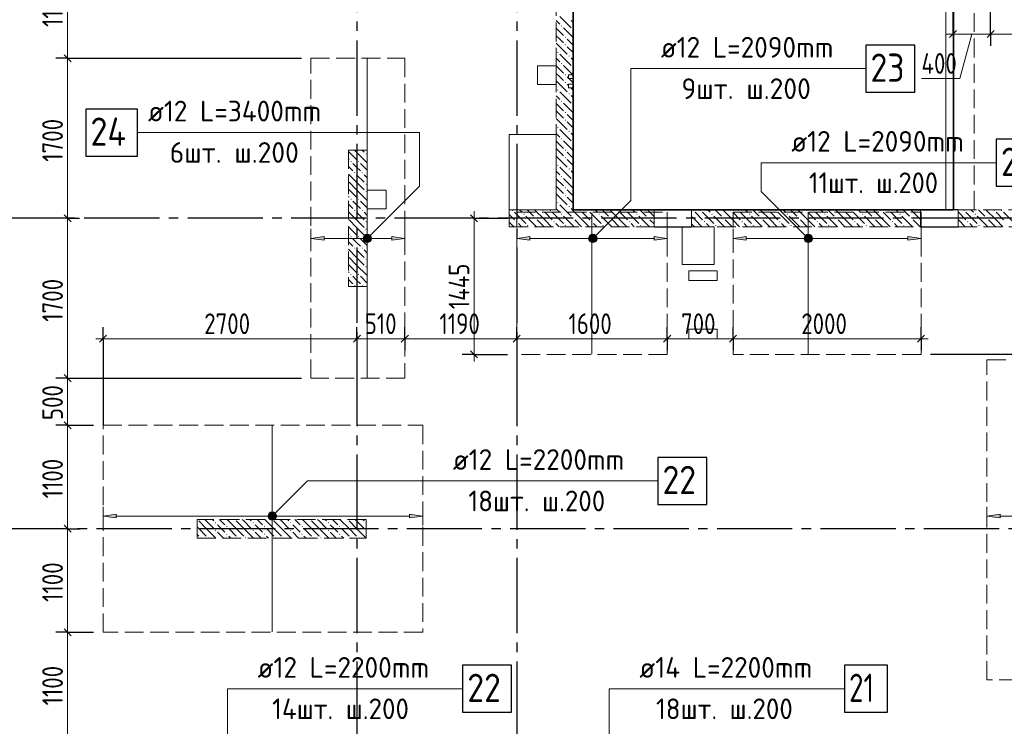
# Model space of a CAD drawing. Header units: millimetres. Extents: x 0 to 43617, y 0 to 59400.
# Tile 23 of 30: x 11037 to 21509, y 36931 to 44440. Entities that reach past the tile are written whole.
import ezdxf

# ---------------------------------------------------------------- set-up
doc = ezdxf.new("R2010")
doc.units = ezdxf.units.MM
doc.linetypes.add('______2', pattern=[270, 200, -70])
doc.linetypes.add('______5', pattern=[1100, 800, -100, 100, -100])
for name, color, linetype, lineweight in [('Standard', 7, 'Continuous', 25), ('ДОП Верх по Х', 7, 'Continuous', 25), ('ЖБ Балка Вышележаща', 7, 'Continuous', 25), ('ЖБ Пилон', 180, 'Continuous', 25), ('Макрос окна_ макрос двери', 7, 'Continuous', 18), ('Оси', 40, '______5', 18), ('Позиционная метка номер позиции', 7, 'Continuous', 13), ('Примечания', 7, 'Continuous', 25), ('Размерная выноска', 7, 'Continuous', 13)]:
    doc.layers.add(name, color=color, linetype=linetype, lineweight=lineweight)
for name, color, linetype, lineweight, true_color in [('ЖБ Балка Нижележащая', 7, '______2', 25, 0x8c8cff), ('ЖБ Перекрытие верхний уровень', 7, 'Continuous', 25, 0xe0e0ff), ('ЖБ Стена верхний уровень', 7, 'Continuous', 25, 0x006e00)]:
    doc.layers.add(name, color=color, linetype=linetype, lineweight=lineweight, true_color=true_color)
doc.styles.add('GOST 2.304-81', font='txt')
doc.styles.add('ISOCPEUR', font='txt')

msp = doc.modelspace()

# ---------------------------------------------------------------- hatches: boundary and pattern name
at = {"layer": 'ДОП Верх по Х', "linetype": 'Continuous', "lineweight": 13, "transparency": 33554687}
for points in [[(14274, 42096), (14134, 42116), (14274, 42136)], [(16464, 42096), (16324, 42116), (16464, 42136)], [(18764, 42096), (18624, 42116), (18764, 42136)], [(12064, 39145), (11924, 39165), (12064, 39185)], [(21464, 39145), (21324, 39165), (21464, 39185)]]:
    msp.add_hatch(color=7, dxfattribs=at).paths.add_polyline_path(points, flags=16)
for points in [[(14702, 42097), (14702, 42134), (14696, 42116)], [(14702, 42134), (14715, 42083), (14715, 42148)], [(14702, 42134), (14702, 42097), (14715, 42083)], [(14715, 42148), (14734, 42078), (14734, 42153)], [(14715, 42148), (14715, 42083), (14734, 42078)], [(14734, 42153), (14734, 42078), (14753, 42083)], [(14734, 42153), (14753, 42083), (14753, 42148)], [(14753, 42148), (14753, 42083), (14766, 42097)], [(14753, 42148), (14766, 42097), (14766, 42134)], [(14766, 42134), (14766, 42097), (14771, 42116)], [(14994, 42096), (15134, 42116), (14994, 42136)], [(17092, 42097), (17092, 42134), (17086, 42116)], [(17092, 42134), (17105, 42083), (17105, 42148)], [(17092, 42134), (17092, 42097), (17105, 42083)], [(17105, 42148), (17124, 42078), (17124, 42153)], [(17105, 42148), (17105, 42083), (17124, 42078)], [(17124, 42153), (17124, 42078), (17143, 42083)], [(17124, 42153), (17143, 42083), (17143, 42148)], [(17143, 42148), (17143, 42083), (17156, 42097)], [(17143, 42148), (17156, 42097), (17156, 42134)], [(17156, 42134), (17156, 42097), (17161, 42116)], [(17784, 42096), (17924, 42116), (17784, 42136)], [(19392, 42097), (19392, 42134), (19386, 42116)], [(19392, 42134), (19405, 42083), (19405, 42148)], [(19392, 42134), (19392, 42097), (19405, 42083)], [(19405, 42148), (19424, 42078), (19424, 42153)], [(19405, 42148), (19405, 42083), (19424, 42078)], [(19424, 42153), (19424, 42078), (19443, 42083)], [(19424, 42153), (19443, 42083), (19443, 42148)], [(19443, 42148), (19443, 42083), (19456, 42097)], [(19443, 42148), (19456, 42097), (19456, 42134)], [(19456, 42134), (19456, 42097), (19461, 42116)], [(20484, 42096), (20624, 42116), (20484, 42136)], [(13692, 39146), (13692, 39183), (13686, 39165)], [(13692, 39183), (13705, 39132), (13705, 39197)], [(13692, 39183), (13692, 39146), (13705, 39132)], [(13705, 39197), (13724, 39127), (13724, 39202)], [(13705, 39197), (13705, 39132), (13724, 39127)], [(13724, 39202), (13724, 39127), (13743, 39132)], [(13724, 39202), (13743, 39132), (13743, 39197)], [(13743, 39197), (13743, 39132), (13756, 39146)], [(13743, 39197), (13756, 39146), (13756, 39183)], [(13756, 39183), (13756, 39146), (13761, 39165)], [(15184, 39145), (15324, 39165), (15184, 39185)]]:
    msp.add_hatch(color=7, dxfattribs=at).paths.add_polyline_path(points)
at = {"layer": 'ЖБ Пилон', "linetype": 'Continuous', "lineweight": 18, "transparency": 33554687}
for points in [[(14554, 42933), (14561, 42940), (14567, 42933), (14561, 42927)], [(14634, 42933), (14641, 42940), (14647, 42933), (14641, 42927)], [(14714, 43013), (14721, 43020), (14727, 43013), (14721, 43007)], [(14594, 42813), (14601, 42820), (14607, 42813), (14601, 42807)], [(14674, 42813), (14681, 42820), (14687, 42813), (14681, 42807)], [(14714, 42693), (14721, 42700), (14727, 42693), (14721, 42687)], [(14554, 42533), (14561, 42540), (14567, 42533), (14561, 42527)], [(14634, 42533), (14641, 42540), (14647, 42533), (14641, 42527)], [(14714, 42613), (14721, 42620), (14727, 42613), (14721, 42607)], [(14594, 42413), (14601, 42420), (14607, 42413), (14601, 42407)], [(14674, 42413), (14681, 42420), (14687, 42413), (14681, 42407)], [(14714, 42293), (14721, 42300), (14727, 42293), (14721, 42287)], [(14714, 42213), (14721, 42220), (14727, 42213), (14721, 42207)], [(14554, 42133), (14561, 42140), (14567, 42133), (14561, 42127)], [(14634, 42133), (14641, 42140), (14647, 42133), (14641, 42127)], [(14594, 42013), (14601, 42020), (14607, 42013), (14601, 42007)], [(14674, 42013), (14681, 42020), (14687, 42013), (14681, 42007)], [(14714, 41893), (14721, 41900), (14727, 41893), (14721, 41887)], [(14714, 41813), (14721, 41820), (14727, 41813), (14721, 41807)], [(14554, 41733), (14561, 41740), (14567, 41733), (14561, 41727)], [(14634, 41733), (14641, 41740), (14647, 41733), (14641, 41727)], [(14594, 41613), (14601, 41620), (14607, 41613), (14601, 41607)], [(14674, 41613), (14681, 41620), (14687, 41613), (14681, 41607)], [(12924, 39130), (12924, 39130), (12924, 39130)], [(13114, 39093), (13121, 39100), (13127, 39093), (13121, 39087)], [(13324, 39130), (13321, 39127), (13318, 39130)], [(13514, 39093), (13521, 39100), (13527, 39093), (13521, 39087)], [(13724, 39130), (13721, 39127), (13718, 39130)], [(13914, 39093), (13921, 39100), (13927, 39093), (13921, 39087)], [(14124, 39130), (14121, 39127), (14118, 39130)], [(14314, 39093), (14321, 39100), (14327, 39093), (14321, 39087)], [(14524, 39130), (14521, 39127), (14518, 39130)], [(14714, 39093), (14721, 39100), (14724, 39097), (14724, 39090), (14721, 39087)], [(13114, 39013), (13121, 39020), (13127, 39013), (13121, 39007)], [(13234, 39053), (13241, 39060), (13247, 39053), (13241, 39047)], [(13234, 38973), (13241, 38980), (13247, 38973), (13241, 38967)], [(13514, 39013), (13521, 39020), (13527, 39013), (13521, 39007)], [(13634, 39053), (13641, 39060), (13647, 39053), (13641, 39047)], [(13634, 38973), (13641, 38980), (13647, 38973), (13641, 38967)], [(13914, 39013), (13921, 39020), (13927, 39013), (13921, 39007)], [(14034, 39053), (14041, 39060), (14047, 39053), (14041, 39047)], [(14034, 38973), (14041, 38980), (14047, 38973), (14041, 38967)], [(14314, 39013), (14321, 39020), (14327, 39013), (14321, 39007)], [(14434, 39053), (14441, 39060), (14447, 39053), (14441, 39047)], [(14434, 38973), (14441, 38980), (14447, 38973), (14441, 38967)], [(14714, 39013), (14721, 39020), (14724, 39017), (14724, 39010), (14721, 39007)], [(12954, 38933), (12961, 38940), (12967, 38933), (12964, 38930), (12958, 38930)], [(13034, 38933), (13041, 38940), (13047, 38933), (13044, 38930), (13038, 38930)], [(13354, 38933), (13361, 38940), (13367, 38933), (13364, 38930), (13358, 38930)], [(13434, 38933), (13441, 38940), (13447, 38933), (13444, 38930), (13438, 38930)], [(13754, 38933), (13761, 38940), (13767, 38933), (13764, 38930), (13758, 38930)], [(13834, 38933), (13841, 38940), (13847, 38933), (13844, 38930), (13838, 38930)], [(14154, 38933), (14161, 38940), (14167, 38933), (14164, 38930), (14158, 38930)], [(14234, 38933), (14241, 38940), (14247, 38933), (14244, 38930), (14238, 38930)], [(14554, 38933), (14561, 38940), (14567, 38933), (14564, 38930), (14558, 38930)], [(14634, 38933), (14641, 38940), (14647, 38933), (14644, 38930), (14638, 38930)]]:
    msp.add_hatch(color=7, dxfattribs=at).paths.add_polyline_path(points, flags=16)
at = {"layer": 'ЖБ Стена верхний уровень', "linetype": 'Continuous', "lineweight": 18, "transparency": 33554687}
for points in [[(16794, 44373), (16801, 44380), (16807, 44373), (16801, 44367)], [(16914, 44333), (16921, 44340), (16924, 44337), (16924, 44330), (16921, 44327)], [(16834, 44253), (16841, 44260), (16847, 44253), (16841, 44247)], [(16754, 44093), (16761, 44100), (16767, 44093), (16761, 44087)], [(16834, 44173), (16841, 44180), (16847, 44173), (16841, 44167)], [(16874, 44053), (16881, 44060), (16887, 44053), (16881, 44047)], [(16794, 43973), (16801, 43980), (16807, 43973), (16801, 43967)], [(16914, 43933), (16921, 43940), (16924, 43937), (16924, 43930), (16921, 43927)], [(16834, 43853), (16841, 43860), (16847, 43853), (16841, 43847)], [(16834, 43773), (16841, 43780), (16847, 43773), (16841, 43767)], [(16754, 43693), (16761, 43700), (16767, 43693), (16761, 43687)], [(16794, 43573), (16801, 43580), (16807, 43573), (16801, 43567)], [(16874, 43653), (16881, 43660), (16887, 43653), (16881, 43647)], [(16834, 43453), (16841, 43460), (16847, 43453), (16841, 43447)], [(16914, 43533), (16921, 43540), (16924, 43537), (16924, 43530), (16921, 43527)], [(16834, 43373), (16841, 43380), (16847, 43373), (16841, 43367)], [(16754, 43293), (16761, 43300), (16767, 43293), (16761, 43287)], [(16874, 43253), (16881, 43260), (16887, 43253), (16881, 43247)], [(16794, 43173), (16801, 43180), (16807, 43173), (16801, 43167)], [(16834, 43053), (16841, 43060), (16847, 43053), (16841, 43047)], [(16914, 43133), (16921, 43140), (16924, 43137), (16924, 43130), (16921, 43127)], [(16834, 42973), (16841, 42980), (16847, 42973), (16841, 42967)], [(16754, 42893), (16761, 42900), (16767, 42893), (16761, 42887)], [(16874, 42853), (16881, 42860), (16887, 42853), (16881, 42847)], [(16794, 42773), (16801, 42780), (16807, 42773), (16801, 42767)], [(16914, 42733), (16921, 42740), (16924, 42737), (16924, 42730), (16921, 42727)], [(16834, 42653), (16841, 42660), (16847, 42653), (16841, 42647)], [(16834, 42573), (16841, 42580), (16847, 42573), (16841, 42567)], [(16274, 42413), (16281, 42420), (16287, 42413), (16281, 42407)], [(16594, 42413), (16601, 42420), (16607, 42413), (16601, 42407)], [(16674, 42413), (16681, 42420), (16687, 42413), (16681, 42407)], [(16754, 42493), (16761, 42500), (16767, 42493), (16761, 42487)], [(16874, 42453), (16881, 42460), (16887, 42453), (16881, 42447)], [(16994, 42413), (17001, 42420), (17007, 42413), (17001, 42407)], [(17074, 42413), (17081, 42420), (17087, 42413), (17081, 42407)], [(17394, 42413), (17401, 42420), (17407, 42413), (17401, 42407)], [(17474, 42413), (17481, 42420), (17487, 42413), (17481, 42407)], [(18194, 42413), (18201, 42420), (18207, 42413), (18201, 42407)], [(18274, 42413), (18281, 42420), (18287, 42413), (18281, 42407)], [(18594, 42413), (18601, 42420), (18607, 42413), (18601, 42407)], [(18674, 42413), (18681, 42420), (18687, 42413), (18681, 42407)], [(18994, 42413), (19001, 42420), (19007, 42413), (19001, 42407)], [(19074, 42413), (19081, 42420), (19087, 42413), (19081, 42407)], [(19394, 42413), (19401, 42420), (19407, 42413), (19401, 42407)], [(19474, 42413), (19481, 42420), (19487, 42413), (19481, 42407)], [(19794, 42413), (19801, 42420), (19807, 42413), (19801, 42407)], [(19874, 42413), (19881, 42420), (19887, 42413), (19881, 42407)], [(20194, 42413), (20201, 42420), (20207, 42413), (20201, 42407)], [(20274, 42413), (20281, 42420), (20287, 42413), (20281, 42407)], [(20594, 42413), (20601, 42420), (20607, 42413), (20601, 42407)], [(21074, 42413), (21081, 42420), (21087, 42413), (21081, 42407)], [(21394, 42413), (21401, 42420), (21407, 42413), (21401, 42407)], [(21474, 42413), (21481, 42420), (21487, 42413), (21481, 42407)], [(16394, 42373), (16401, 42380), (16407, 42373), (16401, 42367)], [(16514, 42333), (16521, 42340), (16527, 42333), (16521, 42327)], [(16794, 42373), (16801, 42380), (16807, 42373), (16801, 42367)], [(16914, 42333), (16921, 42340), (16927, 42333), (16921, 42327)], [(17194, 42373), (17201, 42380), (17207, 42373), (17201, 42367)], [(17314, 42333), (17321, 42340), (17327, 42333), (17321, 42327)], [(17594, 42373), (17601, 42380), (17607, 42373), (17601, 42367)], [(17714, 42333), (17721, 42340), (17727, 42333), (17721, 42327)], [(18394, 42373), (18401, 42380), (18407, 42373), (18401, 42367)], [(18514, 42333), (18521, 42340), (18527, 42333), (18521, 42327)], [(18794, 42373), (18801, 42380), (18807, 42373), (18801, 42367)], [(18914, 42333), (18921, 42340), (18927, 42333), (18921, 42327)], [(19194, 42373), (19201, 42380), (19207, 42373), (19201, 42367)], [(19314, 42333), (19321, 42340), (19327, 42333), (19321, 42327)], [(19594, 42373), (19601, 42380), (19607, 42373), (19601, 42367)], [(19714, 42333), (19721, 42340), (19727, 42333), (19721, 42327)], [(19994, 42373), (20001, 42380), (20007, 42373), (20001, 42367)], [(20114, 42333), (20121, 42340), (20127, 42333), (20121, 42327)], [(20394, 42373), (20401, 42380), (20407, 42373), (20401, 42367)], [(20514, 42333), (20521, 42340), (20527, 42333), (20521, 42327)], [(21194, 42373), (21201, 42380), (21207, 42373), (21201, 42367)], [(21314, 42333), (21321, 42340), (21327, 42333), (21321, 42327)], [(16314, 42293), (16321, 42300), (16327, 42293), (16321, 42287)], [(16434, 42253), (16441, 42260), (16447, 42253), (16441, 42247)], [(16714, 42293), (16721, 42300), (16727, 42293), (16721, 42287)], [(16834, 42253), (16841, 42260), (16847, 42253), (16841, 42247)], [(17114, 42293), (17121, 42300), (17127, 42293), (17121, 42287)], [(17234, 42253), (17241, 42260), (17247, 42253), (17241, 42247)], [(17514, 42293), (17521, 42300), (17527, 42293), (17521, 42287)], [(17634, 42253), (17641, 42260), (17647, 42253), (17641, 42247)], [(18314, 42293), (18321, 42300), (18327, 42293), (18321, 42287)], [(18434, 42253), (18441, 42260), (18447, 42253), (18441, 42247)], [(18714, 42293), (18721, 42300), (18727, 42293), (18721, 42287)], [(18834, 42253), (18841, 42260), (18847, 42253), (18841, 42247)], [(19114, 42293), (19121, 42300), (19127, 42293), (19121, 42287)], [(19234, 42253), (19241, 42260), (19247, 42253), (19241, 42247)], [(19514, 42293), (19521, 42300), (19527, 42293), (19521, 42287)], [(19634, 42253), (19641, 42260), (19647, 42253), (19641, 42247)], [(19914, 42293), (19921, 42300), (19927, 42293), (19921, 42287)], [(20034, 42253), (20041, 42260), (20047, 42253), (20041, 42247)], [(20314, 42293), (20321, 42300), (20327, 42293), (20321, 42287)], [(20434, 42253), (20441, 42260), (20447, 42253), (20441, 42247)], [(21114, 42293), (21121, 42300), (21127, 42293), (21121, 42287)], [(21234, 42253), (21241, 42260), (21247, 42253), (21241, 42247)]]:
    msp.add_hatch(color=7, dxfattribs=at).paths.add_polyline_path(points, flags=16)
at = {"layer": 'Позиционная метка номер позиции', "linetype": 'Continuous', "lineweight": 13, "transparency": 33554687}
for points in [[(14691, 42127), (14766, 42084), (14702, 42147)], [(14691, 42104), (14745, 42072), (14691, 42127)], [(14691, 42127), (14745, 42072), (14766, 42084)], [(14723, 42072), (14691, 42104), (14702, 42084)], [(14691, 42104), (14723, 42072), (14745, 42072)], [(14702, 42147), (14777, 42104), (14723, 42159)], [(14702, 42147), (14766, 42084), (14777, 42104)], [(14723, 42159), (14777, 42104), (14777, 42127)], [(14723, 42159), (14777, 42127), (14745, 42159)], [(14745, 42159), (14777, 42127), (14766, 42147)], [(17091, 42127), (17166, 42084), (17102, 42147)], [(17091, 42104), (17145, 42072), (17091, 42127)], [(17091, 42127), (17145, 42072), (17166, 42084)], [(17123, 42072), (17091, 42104), (17102, 42084)], [(17091, 42104), (17123, 42072), (17145, 42072)], [(17102, 42147), (17177, 42104), (17123, 42159)], [(17102, 42147), (17166, 42084), (17177, 42104)], [(17123, 42159), (17177, 42104), (17177, 42127)], [(17123, 42159), (17177, 42127), (17145, 42159)], [(17145, 42159), (17177, 42127), (17166, 42147)], [(19392, 42084), (19435, 42159), (19381, 42104)], [(19381, 42104), (19435, 42159), (19413, 42159)], [(19381, 42104), (19413, 42159), (19381, 42127)], [(19381, 42127), (19413, 42159), (19392, 42147)], [(19392, 42084), (19456, 42147), (19435, 42159)], [(19413, 42072), (19456, 42147), (19392, 42084)], [(19413, 42072), (19467, 42127), (19456, 42147)], [(19435, 42072), (19467, 42127), (19413, 42072)], [(19435, 42072), (19467, 42104), (19467, 42127)], [(19467, 42104), (19435, 42072), (19456, 42084)], [(13681, 39176), (13756, 39133), (13692, 39196)], [(13681, 39153), (13735, 39121), (13681, 39176)], [(13681, 39176), (13735, 39121), (13756, 39133)], [(13692, 39196), (13767, 39153), (13713, 39208)], [(13692, 39196), (13756, 39133), (13767, 39153)], [(13713, 39208), (13767, 39153), (13767, 39176)], [(13713, 39208), (13767, 39176), (13735, 39208)], [(13735, 39208), (13767, 39176), (13756, 39196)], [(13713, 39121), (13681, 39153), (13692, 39133)], [(13681, 39153), (13713, 39121), (13735, 39121)]]:
    msp.add_hatch(color=7, dxfattribs=at).paths.add_polyline_path(points)

# ---------------------------------------------------------------- linework, layer by layer
at = {"layer": 'Standard', "color": 251, "linetype": 'Continuous', "lineweight": -3, "true_color": 0x656565, "transparency": 33554687}
for p, q in [((20964, 44288), (20964, 45680)), ((20964, 44288), (20964, 44413)), ((21364, 44288), (21364, 44413)), ((20964, 44288), (20964, 44163)), ((21364, 44288), (21364, 44163)), ((11547, 44030), (11422, 44030)), ((11547, 44030), (11672, 44030)), ((11547, 42330), (11422, 42330)), ((11547, 42330), (11672, 42330)), ((11547, 42330), (11547, 42330)), ((15870, 42330), (15745, 42330)), ((15870, 42330), (15995, 42330)), ((15870, 42330), (16224, 42330)), ((22306, 42330), (20724, 42330)), ((11924, 41049), (11924, 41174)), ((14624, 41049), (14624, 41174)), ((15134, 41049), (15134, 41174)), ((16324, 41049), (16324, 41174)), ((17924, 41049), (17924, 41174)), ((18624, 41049), (18624, 41174)), ((20624, 41049), (20624, 41174)), ((11924, 41049), (11924, 40924)), ((11924, 41049), (11924, 40130)), ((14624, 41049), (14624, 40924)), ((14624, 41049), (14624, 41049)), ((15134, 41049), (15134, 40924)), ((15134, 41049), (15134, 41049)), ((16324, 41049), (16324, 40924)), ((16324, 41049), (16324, 41049)), ((17924, 41049), (17924, 40924)), ((17924, 41049), (17924, 41049)), ((18624, 41049), (18624, 40924)), ((18624, 41049), (18624, 41049)), ((20624, 41049), (20624, 40924)), ((20624, 41049), (20624, 41049)), ((15870, 40883), (15745, 40883)), ((15870, 40883), (15995, 40883)), ((15870, 40883), (16224, 40883)), ((11547, 40630), (11422, 40630)), ((11547, 40630), (11672, 40630)), ((11547, 40130), (11422, 40130)), ((11547, 40130), (11672, 40130)), ((11547, 39030), (11422, 39030)), ((11547, 39030), (11672, 39030)), ((11547, 39030), (11547, 39030)), ((11547, 37930), (11422, 37930)), ((11547, 37930), (11672, 37930))]:
    msp.add_line(p, q, dxfattribs=at)
at = {"layer": 'Standard', "color": 7, "linetype": 'Continuous', "lineweight": 25, "transparency": 33554687}
for p, q in [((20926, 44251), (21001, 44326)), ((21326, 44251), (21401, 44326)), ((11509, 44068), (11584, 43993)), ((11509, 42368), (11584, 42293)), ((15832, 42368), (15907, 42293)), ((11886, 41012), (11961, 41087)), ((14586, 41012), (14661, 41087)), ((15096, 41012), (15171, 41087)), ((16286, 41012), (16361, 41087)), ((17886, 41012), (17961, 41087)), ((18586, 41012), (18661, 41087)), ((20586, 41012), (20661, 41087)), ((15832, 40921), (15907, 40846)), ((11509, 40668), (11584, 40593)), ((11509, 40168), (11584, 40093)), ((11509, 39068), (11584, 38993)), ((11509, 37968), (11584, 37893))]:
    msp.add_line(p, q, dxfattribs=at)
at = {"layer": 'Standard', "color": 7, "linetype": 'Continuous', "lineweight": 13, "transparency": 33554687}
for p, q in [((20964, 44288), (20889, 44288)), ((21164, 44288), (21035, 43815)), ((11547, 44030), (11547, 42330)), ((21035, 43815), (20628, 43815)), ((11547, 42330), (11547, 40630)), ((15870, 42330), (15870, 42405)), ((11924, 41049), (11849, 41049)), ((11924, 41049), (14624, 41049)), ((14624, 41049), (15134, 41049)), ((15134, 41049), (16324, 41049)), ((16324, 41049), (17924, 41049)), ((17924, 41049), (18624, 41049)), ((18624, 41049), (20624, 41049)), ((20624, 41049), (20699, 41049)), ((15870, 40883), (15870, 40808)), ((11547, 40630), (11547, 40130)), ((11547, 40130), (11547, 39030)), ((11547, 39030), (11547, 37930)), ((11547, 37930), (11547, 36830))]:
    msp.add_line(p, q, dxfattribs=at)
at = {"layer": 'Standard', "color": 251, "linetype": 'Continuous', "lineweight": -3, "true_color": 0x656565, "transparency": 33554687}
for points in [[(21364, 44288), (21364, 44391), (21364, 44391), (21364, 45680)], [(11547, 44030), (11576, 44030), (11576, 44030), (14034, 44030)], [(22306, 40883), (22289, 40883), (22289, 40883), (22289, 40883), (22289, 40883), (22289, 40883), (22289, 40883), (22289, 40883), (22289, 40883), (22289, 40883), (22289, 40883), (20724, 40883)], [(11547, 40630), (11638, 40630), (11638, 40630), (14034, 40630)], [(11547, 40130), (11647, 40130), (11647, 40130), (11824, 40130)], [(11547, 37930), (11687, 37930), (11687, 37930), (11824, 37930)]]:
    msp.add_lwpolyline(points, dxfattribs=at)
at = {"layer": 'Standard', "color": 7, "linetype": 'Continuous', "lineweight": 13, "transparency": 33554687}
for points in [[(11547, 45150), (11547, 44330), (11547, 44330), (11547, 44030)], [(20964, 44288), (21119, 44288), (21119, 44288), (21364, 44288)], [(21364, 44288), (21666, 44288), (21666, 44288), (21824, 44288)], [(15870, 42330), (15870, 41281), (15870, 41281), (15870, 40883)]]:
    msp.add_lwpolyline(points, dxfattribs=at)
at = {"layer": 'ДОП Верх по Х', "color": 7, "linetype": 'Continuous', "lineweight": 18, "transparency": 33554687}
for p, q in [((14734, 44024), (14734, 40636)), ((17124, 40889), (17124, 42389)), ((19424, 40889), (19424, 42389)), ((13724, 40124), (13724, 37936))]:
    msp.add_line(p, q, dxfattribs=at)
at = {"layer": 'ДОП Верх по Х', "color": 7, "linetype": 'Continuous', "lineweight": 13, "transparency": 33554687}
for p, q in [((17836, 43920), (19922, 43920)), ((12382, 43241), (14490, 43241)), ((19224, 42920), (21310, 42920)), ((15624, 39539), (17710, 39539)), ((13548, 37330), (15634, 37330)), ((17608, 37330), (19716, 37330))]:
    msp.add_line(p, q, dxfattribs=at)
at = {"layer": 'ДОП Верх по Х', "color": 251, "linetype": 'Continuous', "lineweight": 13, "true_color": 0x494949, "transparency": 33554687}
for p, q in [((14134, 42116), (14134, 42216)), ((15134, 42116), (15134, 42216)), ((16324, 42116), (16324, 42216)), ((17924, 42116), (17924, 42216)), ((18624, 42116), (18624, 42216)), ((20624, 42116), (20624, 42216)), ((14134, 42116), (14274, 42136)), ((14274, 42096), (14134, 42116)), ((14134, 42116), (14134, 42016)), ((14134, 42116), (14134, 42116)), ((14274, 42136), (14274, 42096)), ((14274, 42116), (14704, 42116)), ((14734, 42153), (14734, 42153)), ((14764, 42116), (14994, 42116)), ((15134, 42116), (14994, 42136)), ((14994, 42136), (14994, 42096)), ((14994, 42096), (15134, 42116)), ((15134, 42116), (15134, 42016)), ((15134, 42116), (15134, 42116)), ((16324, 42116), (16464, 42136)), ((16464, 42096), (16324, 42116)), ((16324, 42116), (16324, 42016)), ((16324, 42116), (16324, 42116)), ((16464, 42136), (16464, 42096)), ((16464, 42116), (17094, 42116)), ((17124, 42153), (17124, 42153)), ((17154, 42116), (17784, 42116)), ((17924, 42116), (17784, 42136)), ((17784, 42136), (17784, 42096)), ((17784, 42096), (17924, 42116)), ((17924, 42116), (17924, 42016)), ((17924, 42116), (17924, 42116)), ((18624, 42116), (18764, 42136)), ((18764, 42096), (18624, 42116)), ((18624, 42116), (18624, 42016)), ((18624, 42116), (18624, 42116)), ((18764, 42136), (18764, 42096)), ((18764, 42116), (19394, 42116)), ((19424, 42153), (19424, 42153)), ((19454, 42116), (20484, 42116)), ((20624, 42116), (20484, 42136)), ((20484, 42136), (20484, 42096)), ((20484, 42096), (20624, 42116)), ((20624, 42116), (20624, 42016)), ((20624, 42116), (20624, 42116)), ((14734, 42078), (14734, 42078)), ((17124, 42078), (17124, 42078)), ((19424, 42078), (19424, 42078)), ((11924, 39165), (11924, 39265)), ((11924, 39165), (12064, 39185)), ((12064, 39145), (11924, 39165)), ((11924, 39165), (11924, 39065)), ((11924, 39165), (11924, 39165)), ((12064, 39185), (12064, 39145)), ((12064, 39165), (13694, 39165)), ((13724, 39202), (13724, 39202)), ((13754, 39165), (15184, 39165)), ((15324, 39165), (15184, 39185)), ((15184, 39185), (15184, 39145)), ((15184, 39145), (15324, 39165)), ((15324, 39165), (15324, 39265)), ((15324, 39165), (15324, 39065)), ((15324, 39165), (15324, 39165)), ((21324, 39165), (21324, 39265)), ((21324, 39165), (21464, 39185)), ((21464, 39145), (21324, 39165)), ((21324, 39165), (21324, 39065)), ((21324, 39165), (21324, 39165)), ((21464, 39185), (21464, 39145)), ((21464, 39165), (21694, 39165)), ((13724, 39127), (13724, 39127))]:
    msp.add_line(p, q, dxfattribs=at)
at = {"layer": 'ДОП Верх по Х', "color": 7, "linetype": 'Continuous', "lineweight": 25, "transparency": 33554687}
for points in [[(20036, 43670), (20556, 43670), (20556, 44170), (20036, 44170), (20036, 43670)], [(11740, 42991), (12290, 42991), (12290, 43491), (11740, 43491), (11740, 42991)], [(21424, 42670), (21944, 42670), (21944, 43170), (21424, 43170), (21424, 42670)], [(17824, 39289), (18344, 39289), (18344, 39789), (17824, 39789), (17824, 39289)], [(15748, 37080), (16268, 37080), (16268, 37580), (15748, 37580), (15748, 37080)], [(19808, 37080), (20268, 37080), (20268, 37580), (19808, 37580), (19808, 37080)]]:
    msp.add_lwpolyline(points, dxfattribs=at)
at = {"layer": 'ДОП Верх по Х', "color": 251, "linetype": 'Continuous', "lineweight": 13, "true_color": 0x494949, "transparency": 33554687}
for centre in [(14734, 42116), (17124, 42116), (19424, 42116), (13724, 39165)]:
    msp.add_circle(centre, 37.5, dxfattribs=at)
at = {"layer": 'ЖБ Балка Вышележаща', "color": 7, "linetype": 'Continuous', "lineweight": 18, "transparency": 33554687}
for p, q in [((20889, 44950), (20889, 42420)), ((20889, 42420), (20969, 42420))]:
    msp.add_line(p, q, dxfattribs=at)
at = {"layer": 'ЖБ Балка Нижележащая', "color": 251, "linetype": '______2', "lineweight": 18, "true_color": 0x656565, "transparency": 33554687}
for p, q in [((20969, 44950), (20969, 42420)), ((21189, 42420), (21189, 44950)), ((20969, 42420), (21189, 42420))]:
    msp.add_line(p, q, dxfattribs=at)
at = {"layer": 'ЖБ Перекрытие верхний уровень', "color": 7, "linetype": 'Continuous', "lineweight": 18, "transparency": 33554687}
for p, q in [((16924, 44950), (16924, 43755)), ((20969, 42420), (20969, 44950)), ((16744, 43950), (16544, 43950)), ((16544, 43950), (16544, 43750)), ((16744, 43750), (16744, 43950)), ((16544, 43750), (16744, 43750)), ((16924, 43755), (16874, 43755)), ((16874, 43755), (16874, 43715)), ((16874, 43715), (16924, 43715)), ((16924, 43715), (16924, 42420)), ((16744, 43220), (16244, 43220)), ((16244, 43220), (16244, 42420)), ((16744, 42420), (16744, 43220)), ((14934, 42630), (14734, 42630)), ((14734, 42630), (14734, 42430)), ((14934, 42430), (14934, 42630)), ((14734, 42430), (14934, 42430)), ((16244, 42420), (16744, 42420)), ((16924, 42420), (20969, 42420)), ((18424, 42240), (18084, 42240)), ((18084, 42240), (18084, 41840)), ((18424, 41840), (18424, 42240)), ((18084, 41840), (18424, 41840)), ((18454, 41770), (18154, 41770)), ((18154, 41770), (18154, 41670)), ((18454, 41670), (18454, 41770)), ((18154, 41670), (18454, 41670)), ((18454, 41150), (18154, 41150)), ((18154, 41150), (18154, 41050)), ((18154, 41050), (18454, 41050)), ((18454, 41050), (18454, 41150))]:
    msp.add_line(p, q, dxfattribs=at)
at = {"layer": 'ЖБ Пилон', "color": 253, "linetype": '______2', "lineweight": 13, "true_color": 0xa0a0a0, "transparency": 33554687}
for p, q in [((14534, 43055), (14534, 41605)), ((14734, 43055), (14534, 43055)), ((14734, 41605), (14734, 43055)), ((14534, 41605), (14734, 41605)), ((14724, 39130), (12924, 39130)), ((12924, 39130), (12924, 38930)), ((14724, 38930), (14724, 39130)), ((12924, 38930), (14724, 38930))]:
    msp.add_line(p, q, dxfattribs=at)
at = {"layer": 'ЖБ Пилон', "color": 9, "linetype": 'Continuous', "lineweight": 18, "true_color": 0xc7c7c7, "transparency": 33554687}
for p, q in [((14541, 43033), (14534, 43040)), ((14599, 43055), (14621, 43033)), ((14679, 43055), (14701, 43033)), ((14534, 42960), (14541, 42953)), ((14541, 43033), (14621, 42953)), ((14621, 43033), (14734, 42920)), ((14534, 42880), (14581, 42833)), ((14621, 42873), (14581, 42913)), ((14661, 42833), (14621, 42873)), ((14661, 42913), (14734, 42840)), ((14621, 42713), (14534, 42800)), ((14621, 42793), (14701, 42713)), ((14701, 42793), (14734, 42760)), ((14541, 42633), (14534, 42640)), ((14541, 42713), (14621, 42633)), ((14541, 42633), (14621, 42553)), ((14621, 42713), (14701, 42633)), ((14621, 42633), (14734, 42520)), ((14534, 42560), (14541, 42553)), ((14534, 42480), (14581, 42433)), ((14621, 42473), (14581, 42513)), ((14661, 42433), (14621, 42473)), ((14661, 42513), (14734, 42440)), ((14621, 42313), (14534, 42400)), ((14541, 42313), (14621, 42233)), ((14621, 42393), (14701, 42313)), ((14621, 42313), (14701, 42233)), ((14701, 42393), (14734, 42360)), ((14541, 42233), (14534, 42240)), ((14541, 42233), (14621, 42153)), ((14621, 42233), (14734, 42120)), ((14534, 42160), (14541, 42153)), ((14621, 42073), (14581, 42113)), ((14661, 42113), (14734, 42040)), ((14534, 42080), (14581, 42033)), ((14621, 41913), (14534, 42000)), ((14661, 42033), (14621, 42073)), ((14621, 41993), (14701, 41913)), ((14701, 41993), (14734, 41960)), ((14541, 41913), (14621, 41833)), ((14621, 41913), (14701, 41833)), ((14541, 41833), (14534, 41840)), ((14541, 41833), (14621, 41753)), ((14621, 41833), (14734, 41720)), ((14534, 41760), (14541, 41753)), ((14534, 41680), (14581, 41633)), ((14621, 41673), (14581, 41713)), ((14661, 41713), (14734, 41640)), ((14661, 41633), (14621, 41673)), ((12941, 39113), (13021, 39033)), ((13021, 39113), (13004, 39130)), ((13021, 39113), (13101, 39033)), ((13084, 39130), (13101, 39113)), ((13181, 39033), (13141, 39073)), ((13164, 39130), (13221, 39073)), ((13341, 39033), (13244, 39130)), ((13341, 39113), (13421, 39033)), ((13421, 39113), (13404, 39130)), ((13421, 39113), (13501, 39033)), ((13484, 39130), (13501, 39113)), ((13581, 39033), (13541, 39073)), ((13564, 39130), (13621, 39073)), ((13741, 39033), (13644, 39130)), ((13741, 39113), (13821, 39033)), ((13821, 39113), (13804, 39130)), ((13821, 39113), (13901, 39033)), ((13884, 39130), (13901, 39113)), ((13981, 39033), (13941, 39073)), ((13964, 39130), (14021, 39073)), ((14141, 39033), (14044, 39130)), ((14141, 39113), (14221, 39033)), ((14221, 39113), (14204, 39130)), ((14221, 39113), (14301, 39033)), ((14284, 39130), (14301, 39113)), ((14381, 39033), (14341, 39073)), ((14364, 39130), (14421, 39073)), ((14541, 39033), (14444, 39130)), ((14541, 39113), (14621, 39033)), ((14621, 39113), (14604, 39130)), ((14621, 39113), (14701, 39033)), ((14684, 39130), (14701, 39113)), ((12941, 39033), (12924, 39050)), ((12924, 38970), (12941, 38953)), ((12941, 39033), (13021, 38953)), ((13021, 39033), (13124, 38930)), ((13141, 38993), (13204, 38930)), ((13221, 38993), (13181, 39033)), ((13261, 39033), (13341, 38953)), ((13341, 39033), (13421, 38953)), ((13421, 39033), (13524, 38930)), ((13541, 38993), (13604, 38930)), ((13621, 38993), (13581, 39033)), ((13661, 39033), (13741, 38953)), ((13741, 39033), (13821, 38953)), ((13821, 39033), (13924, 38930)), ((13941, 38993), (14004, 38930)), ((14021, 38993), (13981, 39033)), ((14061, 39033), (14141, 38953)), ((14141, 39033), (14221, 38953)), ((14221, 39033), (14324, 38930)), ((14341, 38993), (14404, 38930)), ((14421, 38993), (14381, 39033)), ((14461, 39033), (14541, 38953)), ((14541, 39033), (14621, 38953)), ((14621, 39033), (14724, 38930)), ((13261, 38953), (13284, 38930)), ((13661, 38953), (13684, 38930)), ((14061, 38953), (14084, 38930)), ((14461, 38953), (14484, 38930))]:
    msp.add_line(p, q, dxfattribs=at)
at = {"layer": 'ЖБ Стена верхний уровень', "color": 251, "linetype": '______2', "lineweight": 13, "true_color": 0x656565, "transparency": 33554687}
for p, q in [((16744, 44950), (16744, 42420)), ((16924, 43855), (16924, 44950)), ((16924, 43855), (16874, 43855)), ((16874, 43855), (16874, 43815)), ((16874, 43815), (16924, 43815)), ((16924, 43755), (16924, 43815)), ((16924, 43755), (16874, 43755)), ((16874, 43755), (16874, 43715)), ((16874, 43715), (16924, 43715)), ((16924, 42420), (16924, 43715)), ((16744, 42420), (16244, 42420)), ((16244, 42420), (16244, 42240)), ((17784, 42420), (16924, 42420)), ((17784, 42420), (17784, 42240)), ((18184, 42240), (18184, 42420)), ((20619, 42420), (18184, 42420)), ((20619, 42420), (20619, 42240)), ((21019, 42240), (21019, 42420)), ((22024, 42420), (21019, 42420)), ((16244, 42240), (17784, 42240)), ((18184, 42240), (20619, 42240)), ((21019, 42240), (22024, 42240))]:
    msp.add_line(p, q, dxfattribs=at)
at = {"layer": 'ЖБ Стена верхний уровень', "color": 9, "linetype": 'Continuous', "lineweight": 18, "true_color": 0xc7c7c7, "transparency": 33554687}
for p, q in [((16744, 44430), (16781, 44393)), ((16781, 44473), (16901, 44353)), ((16924, 44410), (16901, 44433)), ((16744, 44350), (16821, 44273)), ((16924, 44250), (16821, 44353)), ((16781, 44233), (16744, 44270)), ((16821, 44193), (16781, 44233)), ((16861, 44233), (16924, 44170)), ((16744, 44190), (16861, 44073)), ((16861, 44153), (16924, 44090)), ((16744, 44030), (16781, 43993)), ((16781, 44073), (16901, 43953)), ((16924, 44010), (16901, 44033)), ((16744, 43950), (16821, 43873)), ((16919, 43855), (16821, 43953)), ((16781, 43833), (16744, 43870)), ((16744, 43790), (16861, 43673)), ((16821, 43793), (16781, 43833)), ((16861, 43833), (16874, 43820)), ((16879, 43815), (16924, 43770)), ((16781, 43673), (16901, 43553)), ((16861, 43753), (16874, 43740)), ((16899, 43715), (16924, 43690)), ((16744, 43630), (16781, 43593)), ((16924, 43610), (16901, 43633)), ((16744, 43550), (16821, 43473)), ((16781, 43433), (16744, 43470)), ((16924, 43450), (16821, 43553)), ((16744, 43390), (16861, 43273)), ((16821, 43393), (16781, 43433)), ((16861, 43433), (16924, 43370)), ((16781, 43273), (16901, 43153)), ((16861, 43353), (16924, 43290)), ((16744, 43230), (16781, 43193)), ((16744, 43150), (16821, 43073)), ((16924, 43050), (16821, 43153)), ((16924, 43210), (16901, 43233)), ((16781, 43033), (16744, 43070)), ((16744, 42990), (16861, 42873)), ((16821, 42993), (16781, 43033)), ((16861, 43033), (16924, 42970)), ((16861, 42953), (16924, 42890)), ((16744, 42830), (16781, 42793)), ((16781, 42873), (16901, 42753)), ((16924, 42810), (16901, 42833)), ((16744, 42750), (16821, 42673)), ((16924, 42650), (16821, 42753)), ((16781, 42633), (16744, 42670)), ((16821, 42593), (16781, 42633)), ((16861, 42633), (16924, 42570)), ((16744, 42590), (16861, 42473)), ((16861, 42553), (16924, 42490)), ((16354, 42420), (16381, 42393)), ((16434, 42420), (16501, 42353)), ((16621, 42313), (16514, 42420)), ((16744, 42430), (16754, 42420)), ((16754, 42420), (16781, 42393)), ((16781, 42473), (16834, 42420)), ((16834, 42420), (16901, 42353)), ((16914, 42420), (16901, 42433)), ((17021, 42313), (16914, 42420)), ((17154, 42420), (17181, 42393)), ((17234, 42420), (17301, 42353)), ((17421, 42313), (17314, 42420)), ((17554, 42420), (17581, 42393)), ((17634, 42420), (17701, 42353)), ((17784, 42350), (17714, 42420)), ((16244, 42370), (16301, 42313)), ((16301, 42393), (16421, 42273)), ((16534, 42240), (16421, 42353)), ((16541, 42313), (16614, 42240)), ((16621, 42393), (16701, 42313)), ((16621, 42313), (16694, 42240)), ((16701, 42393), (16821, 42273)), ((16934, 42240), (16821, 42353)), ((16941, 42313), (17014, 42240)), ((17021, 42393), (17101, 42313)), ((17021, 42313), (17094, 42240)), ((17101, 42393), (17221, 42273)), ((17334, 42240), (17221, 42353)), ((17341, 42313), (17414, 42240)), ((17421, 42393), (17501, 42313)), ((17421, 42313), (17494, 42240)), ((17501, 42393), (17621, 42273)), ((17734, 42240), (17621, 42353)), ((17741, 42313), (17784, 42270)), ((18221, 42313), (18184, 42350)), ((18221, 42393), (18301, 42313)), ((18221, 42313), (18294, 42240)), ((18301, 42393), (18421, 42273)), ((18534, 42240), (18421, 42353)), ((18541, 42313), (18614, 42240)), ((18621, 42393), (18701, 42313)), ((18621, 42313), (18694, 42240)), ((18701, 42393), (18821, 42273)), ((18934, 42240), (18821, 42353)), ((18941, 42313), (19014, 42240)), ((19021, 42393), (19101, 42313)), ((19021, 42313), (19094, 42240)), ((19101, 42393), (19221, 42273)), ((19334, 42240), (19221, 42353)), ((19341, 42313), (19414, 42240)), ((19421, 42393), (19501, 42313)), ((19421, 42313), (19494, 42240)), ((19501, 42393), (19621, 42273)), ((19734, 42240), (19621, 42353)), ((19741, 42313), (19814, 42240)), ((19821, 42393), (19901, 42313)), ((19821, 42313), (19894, 42240)), ((19901, 42393), (20021, 42273)), ((20134, 42240), (20021, 42353)), ((20141, 42313), (20214, 42240)), ((20221, 42393), (20301, 42313)), ((20221, 42313), (20294, 42240)), ((20301, 42393), (20421, 42273)), ((20534, 42240), (20421, 42353)), ((20541, 42313), (20614, 42240)), ((21021, 42313), (21019, 42315)), ((21021, 42393), (21101, 42313)), ((21021, 42313), (21094, 42240)), ((21101, 42393), (21221, 42273)), ((21334, 42240), (21221, 42353)), ((21341, 42313), (21414, 42240)), ((21421, 42393), (21501, 42313)), ((21421, 42313), (21494, 42240)), ((21501, 42393), (21621, 42273)), ((16244, 42290), (16294, 42240)), ((16374, 42240), (16341, 42273)), ((16774, 42240), (16741, 42273)), ((17174, 42240), (17141, 42273)), ((17574, 42240), (17541, 42273)), ((18184, 42270), (18214, 42240)), ((18374, 42240), (18341, 42273)), ((18774, 42240), (18741, 42273)), ((19174, 42240), (19141, 42273)), ((19574, 42240), (19541, 42273)), ((19974, 42240), (19941, 42273)), ((20374, 42240), (20341, 42273)), ((21174, 42240), (21141, 42273))]:
    msp.add_line(p, q, dxfattribs=at)
for points in [[(18354, 42420), (18354, 42420), (18354, 42420), (18354, 42420), (18381, 42393)], [(18434, 42420), (18434, 42420), (18434, 42420), (18434, 42420), (18501, 42353)], [(18621, 42313), (18514, 42420), (18514, 42420), (18514, 42420), (18514, 42420)], [(18754, 42420), (18754, 42420), (18754, 42420), (18754, 42420), (18781, 42393)], [(18834, 42420), (18834, 42420), (18834, 42420), (18834, 42420), (18901, 42353)], [(19021, 42313), (18914, 42420), (18914, 42420), (18914, 42420), (18914, 42420)], [(19154, 42420), (19154, 42420), (19154, 42420), (19154, 42420), (19181, 42393)], [(19234, 42420), (19234, 42420), (19234, 42420), (19234, 42420), (19301, 42353)], [(19421, 42313), (19314, 42420), (19314, 42420), (19314, 42420), (19314, 42420)], [(19554, 42420), (19554, 42420), (19554, 42420), (19554, 42420), (19581, 42393)], [(19634, 42420), (19634, 42420), (19634, 42420), (19634, 42420), (19701, 42353)], [(19821, 42313), (19714, 42420), (19714, 42420), (19714, 42420), (19714, 42420)], [(19954, 42420), (19954, 42420), (19954, 42420), (19954, 42420), (19981, 42393)], [(20034, 42420), (20034, 42420), (20034, 42420), (20034, 42420), (20101, 42353)], [(20221, 42313), (20114, 42420), (20114, 42420), (20114, 42420), (20114, 42420)], [(20354, 42420), (20354, 42420), (20354, 42420), (20354, 42420), (20381, 42393)], [(20434, 42420), (20434, 42420), (20434, 42420), (20434, 42420), (20501, 42353)], [(20619, 42315), (20514, 42420), (20514, 42420), (20514, 42420), (20514, 42420)], [(21154, 42420), (21154, 42420), (21181, 42393)], [(21234, 42420), (21234, 42420), (21301, 42353)], [(21421, 42313), (21314, 42420), (21314, 42420)]]:
    msp.add_lwpolyline(points, dxfattribs=at)
at = {"layer": 'Макрос окна_ макрос двери', "color": 7, "linetype": 'Continuous', "lineweight": -3, "transparency": 33554687}
for p, q in [((18184, 42420), (17784, 42420)), ((21019, 42420), (20619, 42420)), ((17784, 42240), (18184, 42240)), ((20619, 42240), (21019, 42240))]:
    msp.add_line(p, q, dxfattribs=at)
at = {"layer": 'Оси', "color": 8, "linetype": '______5', "lineweight": -3, "transparency": 33554687}
for p, q in [((14624, 57420), (14624, 7100)), ((16324, 57420), (16324, 7100)), ((26824, 42330), (3600, 42330)), ((22554, 39030), (3600, 39030))]:
    msp.add_line(p, q, dxfattribs=at)
at = {"layer": 'Позиционная метка номер позиции', "color": 7, "linetype": 'Continuous', "lineweight": 13, "transparency": 33554687}
for p, q in [((14702, 42147), (14702, 42147)), ((14766, 42147), (14766, 42147)), ((17102, 42147), (17102, 42147)), ((17166, 42147), (17166, 42147)), ((19392, 42147), (19392, 42147)), ((19456, 42147), (19456, 42147)), ((14702, 42084), (14702, 42084)), ((14766, 42084), (14766, 42084)), ((17102, 42084), (17102, 42084)), ((17166, 42084), (17166, 42084)), ((19392, 42084), (19392, 42084)), ((19456, 42084), (19456, 42084)), ((13692, 39196), (13692, 39196)), ((13756, 39196), (13756, 39196)), ((13692, 39133), (13692, 39133)), ((13756, 39133), (13756, 39133))]:
    msp.add_line(p, q, dxfattribs=at)
for points in [[(17134, 42116), (17536, 42518), (17536, 43920), (20036, 43920)], [(14734, 42116), (15290, 42671), (15290, 43241), (12290, 43241)], [(19424, 42116), (18924, 42616), (18924, 42920), (21424, 42920)], [(13724, 39165), (14098, 39539), (17824, 39539)], [(13604, 36216), (13248, 36572), (13248, 37330), (15748, 37330)], [(17664, 36216), (17308, 36572), (17308, 37330), (19808, 37330)]]:
    msp.add_lwpolyline(points, dxfattribs=at)
for centre in [(14734, 42116), (17134, 42116), (19424, 42116), (13724, 39165)]:
    msp.add_circle(centre, 45, dxfattribs=at)
at = {"layer": 'Примечания', "color": 7, "linetype": '______2', "lineweight": 18, "transparency": 33554687}
for p, q in [((14134, 44030), (15134, 44030)), ((14134, 40630), (14134, 44030)), ((15134, 44030), (15134, 40630)), ((16324, 42395), (17924, 42395)), ((16324, 40883), (16324, 42395)), ((17924, 42395), (17924, 40883)), ((18624, 42395), (20624, 42395)), ((18624, 40883), (18624, 42395)), ((20624, 42395), (20624, 40883)), ((17924, 40883), (16324, 40883)), ((20624, 40883), (18624, 40883)), ((21324, 40825), (21924, 40825)), ((21324, 37425), (21324, 40825)), ((15134, 40630), (14134, 40630)), ((11924, 40130), (15324, 40130)), ((11924, 37930), (11924, 40130)), ((15324, 40130), (15324, 37930)), ((15324, 37930), (11924, 37930)), ((21924, 37425), (21324, 37425))]:
    msp.add_line(p, q, dxfattribs=at)
at = {"layer": 'Размерная выноска', "color": 7, "linetype": 'Continuous', "lineweight": 35, "transparency": 33554687}
msp.add_lwpolyline([(16924, 42420), (20969, 42420), (20969, 44950), (20864, 44950), (20864, 46880), (16424, 46880), (16424, 45130), (16924, 45130), (16924, 42420)], dxfattribs=at)

# ---------------------------------------------------------------- texts
at = {"layer": 'Standard', "color": 7, "linetype": 'Continuous', "lineweight": 25, "transparency": 33554687, "char_height": 220, "attachment_point": 7, "rotation": 90, "style": 'GOST 2.304-81'}
for s, insert, width in [('1120', (11497, 44363), 578.85), ('1700', (11497, 42930), 625.74), ('1445', (15820, 41364), 610.16), ('1700', (11497, 41230), 625.74), ('500', (11497, 40185), 516.4), ('1100', (11497, 39353), 578.85), ('1100', (11497, 38253), 578.85), ('1100', (11497, 37153), 578.85)]:
    msp.add_mtext(s, dxfattribs=dict(at, insert=insert, width=width))
at = {"layer": 'Standard', "color": 7, "linetype": 'Continuous', "lineweight": 25, "transparency": 33554687, "char_height": 220, "attachment_point": 7, "style": 'GOST 2.304-81'}
for s, insert, width in [('400', (20628, 43865), 531.96), ('2700', (13000, 41099), 672.62), ('510', (14707, 41099), 469.5), ('1190', (15502, 41099), 578.85), ('1600', (16874, 41099), 625.73), ('700', (18071, 41099), 531.97), ('2000', (19350, 41099), 672.62)]:
    msp.add_mtext(s, dxfattribs=dict(at, insert=insert, width=width))
at = {"layer": 'ДОП Верх по Х', "color": 7, "linetype": 'Continuous', "lineweight": 13, "transparency": 33554687, "attachment_point": 7, "style": 'ISOCPEUR'}
for s, insert, char_height, width in [('\\W0.96;ø12 L=2090mm ', (17856, 44037), 220, 2150.52), ('\\W0.87;23', (20086, 43780), 300, 550.81), ('\\W0.97;9шт. ш.200 ', (18076, 43597), 220, 1712.33), ('\\W0.96;ø12 L=3400mm ', (12402, 43359), 220, 2172.6), ('\\W0.88;24', (11790, 43101), 300, 581.99), ('\\W0.96;ø12 L=2090mm ', (19244, 43037), 220, 2150.52), ('\\W0.97;6шт. ш.200 ', (12633, 42919), 220, 1712.32), ('\\W0.87;23', (21474, 42780), 300, 550.81), ('\\W0.93;11шт. ш.200 ', (19431, 42597), 220, 1773.35), ('\\W0.96;ø12 L=2200mm ', (15644, 39656), 220, 2150.52), ('\\W0.87;22', (17874, 39399), 300, 550.81), ('\\W0.95;18шт. ш.200 ', (15809, 39216), 220, 1819.9), ('\\W0.96;ø12 L=2200mm ', (13568, 37447), 220, 2150.52), ('\\W0.96;ø14 L=2200mm ', (17628, 37447), 220, 2172.62), ('\\W0.87;22', (15798, 37190), 300, 550.82), ('\\W0.75;21', (19858, 37190), 300, 472.27), ('\\W0.95;14шт. ш.200 ', (13722, 37007), 220, 1842.01), ('\\W0.95;18шт. ш.200 ', (17804, 37007), 220, 1819.89)]:
    msp.add_mtext(s, dxfattribs=dict(at, insert=insert, char_height=char_height, width=width))

doc.saveas('drawing.dxf')
